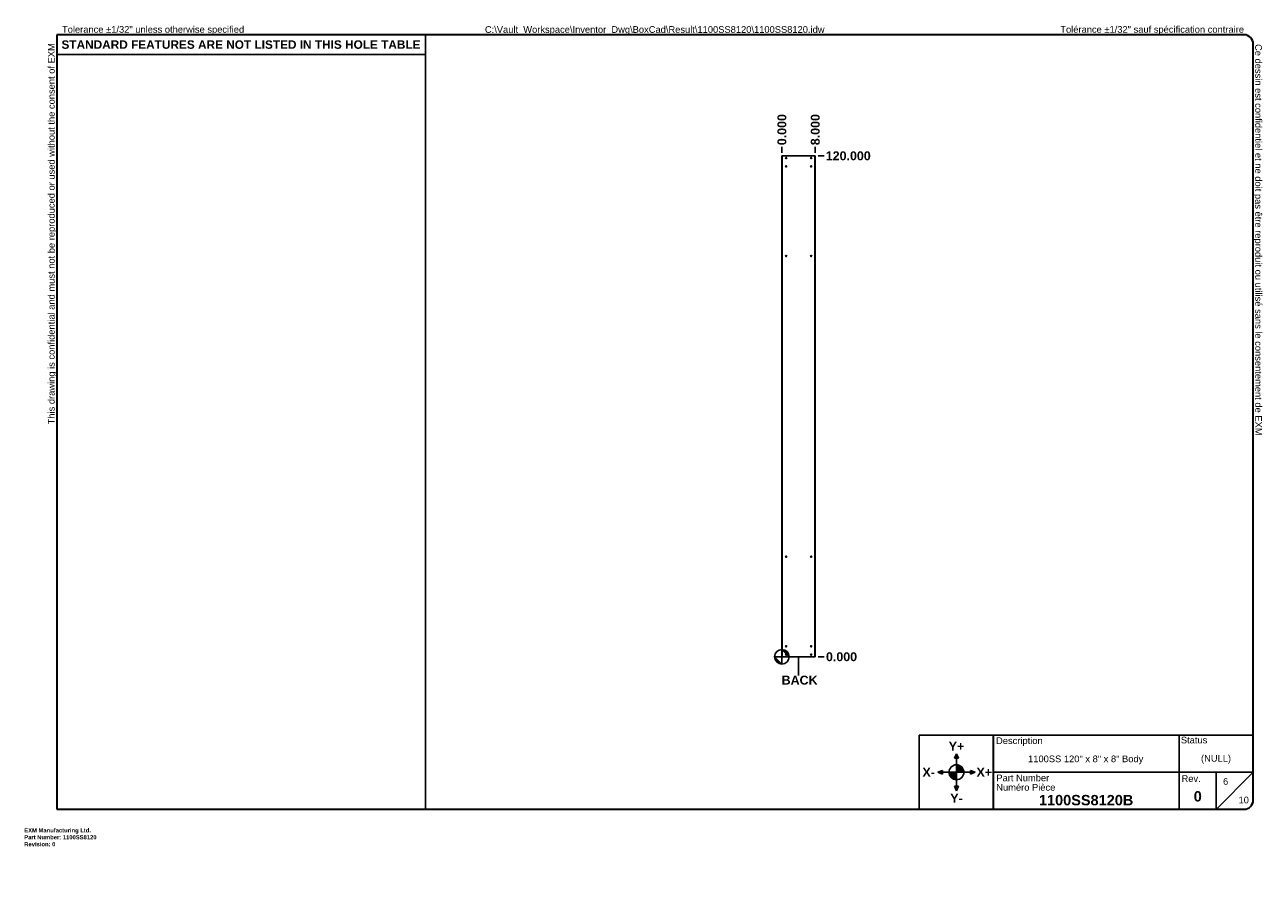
# Model space of a CAD drawing. Header units: inches. Extents: x 0 to 297, y -11 to 192.
import ezdxf

# ---------------------------------------------------------------- set-up
doc = ezdxf.new("R2010")
doc.units = ezdxf.units.IN
doc.header["$LTSCALE"] = 17.777778
doc.header["$MEASUREMENT"] = 0
doc.layers.get('0').update_dxf_attribs({"lineweight": 25})
for name, color, linetype, lineweight in [('Dimensions(ANSI)', 7, 'Continuous', 25), ('Sketch Geometry(ANSI)', 7, 'Continuous', 25), ('Symbols(ANSI)', 7, 'Continuous', 25), ('Visible Edges(ANSI)', 7, 'Continuous', 25), ('Visible Tangent Edges(ANSI)', 7, 'Continuous', 25)]:
    doc.layers.add(name, color=color, linetype=linetype, lineweight=lineweight)
doc.layers.add('Hatch', color=179, linetype='Continuous', lineweight=9, true_color=0x1e1e47)
doc.styles.add('Current-ANSI', font='arial.ttf')
doc.styles.add('Dimension-ANSI', font='arialbd.ttf')
doc.styles.get("Standard").update_dxf_attribs({"font": 'arialbd.ttf'})
doc.styles.add('Text Style44', font='arialbd.ttf')
doc.dimstyles.new('INCH-ANSI', dxfattribs={"dimscale": 17.777778, "dimtxt": 0.12, "dimasz": 0.098425, "dimexe": 0.04, "dimexo": 0.04, "dimgap": 0.031496, "dimtad": 0, "dimtih": 1, "dimtoh": 1, "dimdec": 3, "dimrnd": 1e-08, "dimzin": 0, "dimdsep": 46, "dimtxsty": 'Dimension-ANSI', "dimcen": 0.09, "dimdle": 0.312, "dimclrd": 179, "dimclre": 179, "dimclrt": 7, "dimadec": 1, "dimazin": 0, "dimtfac": 1, "dimtdec": 3, "dimtofl": 0, "dimtmove": 0, "dimatfit": 3, "dimfxl": 1, "dimtolj": 1, "dimtzin": 4, "dimlwd": 25, "dimlwe": 25, "dimarcsym": 0})
doc.dimstyles.new('INCH-ANSI-VERTICAL', dxfattribs={"dimscale": 17.777778, "dimtxt": 0.12, "dimasz": 0.098425, "dimexe": 0.04, "dimexo": 0.04, "dimgap": 0.031496, "dimtad": 0, "dimtih": 1, "dimtoh": 1, "dimdec": 3, "dimrnd": 1e-08, "dimzin": 0, "dimdsep": 46, "dimtxsty": 'Dimension-ANSI', "dimcen": 0.09, "dimdle": 0.312, "dimclrd": 179, "dimclre": 179, "dimclrt": 7, "dimadec": 1, "dimazin": 0, "dimtfac": 1, "dimtdec": 3, "dimtofl": 0, "dimtmove": 0, "dimatfit": 3, "dimfxl": 1, "dimtolj": 1, "dimtzin": 4, "dimlwd": 25, "dimlwe": 25, "dimarcsym": 0})

# ---------------------------------------------------------------- blocks, each defined once
blk = doc.blocks.new('Origin Indicator Symbol3')
at = {"layer": 'Dimensions(ANSI)'}
h = blk.add_hatch(color=7, dxfattribs=at)
edge = h.paths.add_edge_path(flags=0)
edge.add_line((10.211, 2.408), (10.309, 2.31))
edge.add_arc((10.211, 2.31), 0.0984, 0, 90)
h = blk.add_hatch(color=7, dxfattribs=at)
edge = h.paths.add_edge_path(flags=0)
edge.add_line((10.211, 2.212), (10.112, 2.31))
edge.add_arc((10.211, 2.31), 0.0984, 180, 270)
at = {"layer": 'Dimensions(ANSI)', "color": 7, "linetype": 'Continuous'}
for p, q in [((10.211, 2.408), (10.309, 2.31)), ((10.211, 2.212), (10.112, 2.31))]:
    blk.add_line(p, q, dxfattribs=at)
at = {"layer": 'Dimensions(ANSI)', "color": 7, "linetype": 'Continuous', "flags": 128}
for points in [[(10.211, 2.31), (10.309, 2.31), (10.211, 2.408), (10.211, 2.31)], [(10.211, 2.31), (10.211, 2.408), (10.211, 2.212), (10.211, 2.31)], [(10.211, 2.31), (10.211, 2.212), (10.112, 2.31), (10.211, 2.31)], [(10.211, 2.31), (10.112, 2.31), (10.211, 2.31), (10.211, 2.31)]]:
    blk.add_lwpolyline(points, dxfattribs=at)
at = {"layer": 'Dimensions(ANSI)', "color": 7, "linetype": 'Continuous'}
blk.add_circle((10.211, 2.31), 0.0984, dxfattribs=at)
for start, end in [(0, 90), (180, 270)]:
    blk.add_arc((10.211, 2.31), 0.0984, start, end, dxfattribs=at)
at = {"layer": 'Dimensions(ANSI)', "color": 7}
for points in [[(10.211, 2.31), (10.309, 2.31), (10.211, 2.408), (10.211, 2.31)], [(10.211, 2.31), (10.211, 2.408), (10.211, 2.212), (10.211, 2.31)], [(10.211, 2.31), (10.211, 2.212), (10.112, 2.31), (10.211, 2.31)], [(10.211, 2.31), (10.112, 2.31), (10.211, 2.31)]]:
    blk.add_solid(points, dxfattribs=at)
blk = doc.blocks.new('Borders EXM - B (Inch) - B')
at = {"layer": 'Sketch Geometry(ANSI)', "linetype": 'Continuous', "lineweight": 35}
for p, q in [((16.438, 10.692), (0.437, 10.692)), ((0.437, 10.692), (0.437, 0.255)), ((16.562, 0.38), (16.562, 10.567)), ((0.437, 0.255), (16.438, 0.255))]:
    blk.add_line(p, q, dxfattribs=at)
at = {"layer": 'Sketch Geometry(ANSI)'}
for p, q in [((5.406, 10.692), (5.406, 0.255)), ((0.437, 10.428), (5.406, 10.428))]:
    blk.add_line(p, q, dxfattribs=at)
at = {"layer": 'Sketch Geometry(ANSI)', "linetype": 'Continuous', "lineweight": 35}
for centre, start, end in [((16.438, 10.567), 0, 90), ((16.438, 0.38), 270, 0)]:
    blk.add_arc(centre, 0.125, start, end, dxfattribs=at)
at = {"layer": 'Symbols(ANSI)', "color": 7, "char_height": 0.09, "attachment_point": 7, "style": 'Current-ANSI'}
for s, insert, rotation in [('This drawing is confidential and must not be reproduced or used without the consent of EXM', (0.437, 5.442), 90), ('Ce dessin est confidentiel et ne doit pas être reproduit ou utilisé sans le consentement de EXM', (16.562, 10.567), 270)]:
    blk.add_mtext(s, dxfattribs=dict(at, insert=insert, rotation=rotation))
for s, insert in [('Tolerance ±1/32" unless otherwise specified', (0.509, 10.692)), ('Tolérance ±1/32" sauf spécification contraire', (13.963, 10.692))]:
    blk.add_mtext(s, dxfattribs=dict(at, insert=insert))
at = {"layer": 'Symbols(ANSI)', "color": 7, "insert": (2.921, 10.559), "char_height": 0.114, "width": 4.96908, "attachment_point": 5, "style": 'Dimension-ANSI'}
blk.add_mtext('\\fArial|b1|i0;{\\H0.1140;STANDARD FEATURES ARE NOT LISTED IN THIS HOLE TABLE}', dxfattribs=at)
at = {"layer": 'Symbols(ANSI)', "color": 7, "style": 'Current-ANSI'}
blk.add_attdef('FILENAME_AND_PATH_001', (6.208, 10.718), '', height=0.09, dxfattribs=at)
blk = doc.blocks.new('Title Blocks EXM-2 - ANSI B')
at = {"layer": 'Hatch'}
for points in [[(12.725, 0.94), (12.75, 0.94), (12.75, 1)], [(12.775, 0.94), (12.75, 1), (12.75, 0.94)], [(12.56, 0.75), (12.56, 0.775), (12.5, 0.75)], [(12.56, 0.75), (12.5, 0.75), (12.56, 0.725)], [(12.94, 0.75), (13, 0.75), (12.94, 0.775)], [(12.94, 0.75), (12.94, 0.725), (13, 0.75)], [(12.75, 0.56), (12.725, 0.56), (12.75, 0.5)], [(12.75, 0.56), (12.75, 0.5), (12.775, 0.56)]]:
    blk.add_hatch(color=7, dxfattribs=at).paths.add_polyline_path(points)
h = blk.add_hatch(color=7, dxfattribs=at)
edge = h.paths.add_edge_path()
edge.add_line((12.75, 0.85), (12.75, 0.75))
edge.add_line((12.75, 0.75), (12.85, 0.75))
edge.add_arc((12.75, 0.75), 0.1, 0, 90)
h = blk.add_hatch(color=7, dxfattribs=at)
edge = h.paths.add_edge_path()
edge.add_line((12.75, 0.65), (12.75, 0.75))
edge.add_line((12.75, 0.75), (12.65, 0.75))
edge.add_arc((12.75, 0.75), 0.1, 180, 270)
at = {"layer": 'Sketch Geometry(ANSI)'}
for p, q in [((12.249, 1.25), (16.749, 1.25)), ((12.249, 0.25), (12.249, 1.25)), ((15.749, 1.25), (15.749, 0.75)), ((16.749, 1.25), (16.749, 0.375)), ((12.75, 1), (12.725, 0.94)), ((12.725, 0.94), (12.775, 0.94)), ((12.75, 0.85), (12.75, 1)), ((12.775, 0.94), (12.75, 1)), ((12.75, 0.75), (12.75, 0.85)), ((12.5, 0.75), (12.56, 0.775)), ((12.65, 0.75), (12.5, 0.75)), ((12.56, 0.725), (12.5, 0.75)), ((12.56, 0.775), (12.56, 0.725)), ((12.75, 0.75), (12.65, 0.75)), ((12.75, 0.75), (12.85, 0.75)), ((12.75, 0.75), (12.75, 0.65)), ((12.85, 0.75), (13, 0.75)), ((13, 0.75), (12.94, 0.775)), ((12.94, 0.775), (12.94, 0.725)), ((12.94, 0.725), (13, 0.75)), ((15.749, 0.75), (13.249, 0.75)), ((16.249, 0.75), (15.749, 0.75)), ((15.749, 0.75), (15.749, 0.25)), ((16.249, 0.25), (16.249, 0.75)), ((16.249, 0.75), (16.749, 0.75)), ((16.249, 0.25), (16.749, 0.75)), ((12.775, 0.56), (12.725, 0.56)), ((12.725, 0.56), (12.75, 0.5)), ((12.75, 0.65), (12.75, 0.5)), ((12.75, 0.5), (12.775, 0.56)), ((13.249, 0.25), (12.249, 0.25)), ((16.624, 0.25), (13.249, 0.25))]:
    blk.add_line(p, q, dxfattribs=at)
at = {"layer": 'Sketch Geometry(ANSI)', "linetype": 'Continuous', "lineweight": 35}
blk.add_line((13.249, 0.25), (13.249, 1.25), dxfattribs=at)
at = {"layer": 'Sketch Geometry(ANSI)'}
blk.add_circle((12.75, 0.75), 0.1, dxfattribs=at)
blk.add_arc((16.624, 0.375), 0.125, 270, 0, dxfattribs=at)
at = {"layer": 'Symbols(ANSI)', "color": 7}
for s, insert, char_height, attachment_point, style in [('Description', (13.283, 1.103), 0.09, 7, 'Current-ANSI'), ('Status', (15.774, 1.137), 0.09, 7, 'Current-ANSI'), ('\\fArial|b1|i0;Y+', (12.75, 1.1), 0.12, 5, 'Dimension-ANSI'), ('\\fArial|b1|i0;X-', (12.375, 0.75), 0.12, 5, 'Dimension-ANSI'), ('\\fArial|b1|i0;X+', (13.125, 0.75), 0.12, 5, 'Dimension-ANSI'), ('Part Number', (13.287, 0.627), 0.09, 7, 'Current-ANSI'), ('Numéro Pièce', (13.286, 0.5), 0.09, 7, 'Current-ANSI'), ('\\fArial|b1|i0;Y-', (12.75, 0.4), 0.12, 5, 'Dimension-ANSI')]:
    blk.add_mtext(s, dxfattribs=dict(at, insert=insert, char_height=char_height, attachment_point=attachment_point, style=style))
at = {"layer": 'Symbols(ANSI)', "color": 7, "insert": (15.783, 0.618), "char_height": 0.09, "width": 0.25854, "attachment_point": 7, "style": 'Current-ANSI'}
blk.add_mtext('Rev.', dxfattribs=at)
at = {"layer": 'Symbols(ANSI)', "color": 7}
for tag, p, height, style in [('IDW_DESC_IAM_001', (13.715, 0.885), 0.09, 'Current-ANSI'), ('DESIGN_STATE_001', (16.045, 0.893), 0.09, 'Current-ANSI'), ('Sheet_Number_001', (16.342, 0.581), 0.09, 'Current-ANSI'), ('IDW_NAME_IAM_001', (13.861, 0.304), 0.14, 'Text Style44'), ('IDW_REV_001', (15.947, 0.355), 0.14, 'Text Style44'), ('Number_of_sheets_001', (16.551, 0.331), 0.09, 'Current-ANSI')]:
    blk.add_attdef(tag, p, '', height=height, dxfattribs=dict(at, style=style))
blk = doc.blocks.new('*D11')
at = {"layer": 'Defpoints', "color": 0, "linetype": 'Continuous', "transparency": 16777216}
for p in [(181.53, 163.2), (181.53, 161.07), (181.53, 161.07)]:
    blk.add_point(p, dxfattribs=at)
at = {"layer": 'Dimensions(ANSI)', "color": 179, "linetype": 'Continuous', "lineweight": 25, "true_color": 0x262658, "transparency": 16777216}
blk.add_line((181.53, 161.78), (181.53, 163.2), dxfattribs=at)
at = {"layer": 'Dimensions(ANSI)', "color": 7, "linetype": 'Continuous', "lineweight": 25, "transparency": 16777216, "insert": (181.53, 167.35), "char_height": 2.133, "attachment_point": 5, "rotation": 90, "style": 'Dimension-ANSI'}
blk.add_mtext('\\A1;0.000', dxfattribs=at)
blk = doc.blocks.new('*D12')
at = {"layer": 'Defpoints', "color": 0, "linetype": 'Continuous', "transparency": 16777216}
for p in [(181.53, 161.07), (189.53, 163.2), (189.53, 161.07)]:
    blk.add_point(p, dxfattribs=at)
at = {"layer": 'Dimensions(ANSI)', "color": 179, "linetype": 'Continuous', "lineweight": 25, "true_color": 0x262658, "transparency": 16777216}
blk.add_line((189.53, 161.78), (189.53, 163.2), dxfattribs=at)
at = {"layer": 'Dimensions(ANSI)', "color": 7, "linetype": 'Continuous', "lineweight": 25, "transparency": 16777216, "insert": (189.53, 167.35), "char_height": 2.133, "attachment_point": 5, "rotation": 90, "style": 'Dimension-ANSI'}
blk.add_mtext('\\A1;8.000', dxfattribs=at)
blk = doc.blocks.new('*D13')
at = {"layer": 'Defpoints', "color": 0, "linetype": 'Continuous', "transparency": 16777216}
for p in [(189.53, 41.07), (189.53, 41.07), (191.66, 41.07)]:
    blk.add_point(p, dxfattribs=at)
at = {"layer": 'Dimensions(ANSI)', "color": 179, "linetype": 'Continuous', "lineweight": 25, "true_color": 0x262658, "transparency": 16777216}
blk.add_line((190.24, 41.07), (191.66, 41.07), dxfattribs=at)
at = {"layer": 'Dimensions(ANSI)', "color": 7, "linetype": 'Continuous', "lineweight": 25, "transparency": 16777216, "insert": (195.81, 41.07), "char_height": 2.133, "attachment_point": 5, "style": 'Dimension-ANSI'}
blk.add_mtext('\\A1;0.000', dxfattribs=at)
blk = doc.blocks.new('*D14')
at = {"layer": 'Defpoints', "color": 0, "linetype": 'Continuous', "transparency": 16777216}
for p in [(189.53, 161.07), (191.66, 161.07), (189.53, 41.07)]:
    blk.add_point(p, dxfattribs=at)
at = {"layer": 'Dimensions(ANSI)', "color": 179, "linetype": 'Continuous', "lineweight": 25, "true_color": 0x262658, "transparency": 16777216}
blk.add_line((190.24, 161.07), (191.66, 161.07), dxfattribs=at)
at = {"layer": 'Dimensions(ANSI)', "color": 7, "linetype": 'Continuous', "lineweight": 25, "transparency": 16777216, "insert": (197.42, 161.07), "char_height": 2.1333, "attachment_point": 5, "style": 'Dimension-ANSI'}
blk.add_mtext('\\A1;120.000', dxfattribs=at)
blk = doc.blocks.new('Datum Identifier15')
at = {"layer": 'Symbols(ANSI)', "color": 7, "linetype": 'Continuous', "lineweight": 25}
for p, q in [((10.436, 2.212), (10.436, 2.31)), ((10.436, 2.212), (10.436, 2.242)), ((10.436, 2.242), (10.436, 2.058))]:
    blk.add_line(p, q, dxfattribs=at)
at = {"layer": 'Symbols(ANSI)', "color": 7, "insert": (10.207, 1.934), "char_height": 0.12, "attachment_point": 7, "style": 'Dimension-ANSI'}
blk.add_mtext('BACK', dxfattribs=at)

msp = doc.modelspace()

# ---------------------------------------------------------------- linework, layer by layer
at = {"layer": 'Visible Edges(ANSI)'}
for p, q in [((181.5275, 161.0663), (181.6135, 161.0663)), ((181.5275, 41.0663), (181.5275, 161.0663)), ((189.4415, 161.0663), (181.6135, 161.0663)), ((189.5275, 161.0663), (189.4415, 161.0663)), ((189.5275, 161.0663), (189.5275, 41.0663)), ((181.5275, 41.0663), (181.6135, 41.0663)), ((181.6135, 41.0663), (189.4415, 41.0663)), ((189.5275, 41.0663), (189.4415, 41.0663))]:
    msp.add_line(p, q, dxfattribs=at)
for centre in [(182.5275, 160.5663), (188.5275, 160.5663), (182.5275, 158.5663), (188.5275, 158.5663), (182.5275, 137.0663), (188.5275, 137.0663), (182.5275, 65.0663), (188.5275, 65.0663), (182.5275, 43.5663), (182.5275, 41.5663), (188.5275, 43.5663), (188.5275, 41.5663)]:
    msp.add_circle(centre, 0.1405, dxfattribs=at)
at = {"layer": 'Visible Tangent Edges(ANSI)'}
for p, q in [((181.6135, 161.0663), (181.6135, 41.0663)), ((189.4415, 41.0663), (189.4415, 161.0663))]:
    msp.add_line(p, q, dxfattribs=at)

# ---------------------------------------------------------------- block references
at = {"xscale": 17.77777777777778, "yscale": 17.77777777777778, "zscale": 17.77777777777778}
for name, p, values in [('Borders EXM - B (Inch) - B', (0, 0), {'FILENAME_AND_PATH_001': 'C:\\Vault_Workspace\\Inventor_Dwg\\BoxCad\\Result\\1100SS8120\\1100SS8120.idw'}), ('Title Blocks EXM-2 - ANSI B', (-3.3124, 0.0808), {'IDW_REV_001': '0', 'Sheet_Number_001': '6', 'Number_of_sheets_001': '10', 'IDW_DESC_IAM_001': '1100SS 120" x 8" x 8" Body', 'DESIGN_STATE_001': '(NULL)', 'IDW_NAME_IAM_001': '1100SS8120B'})]:
    msp.add_blockref(name, p, dxfattribs=at).add_auto_attribs(values)
at = {"layer": 'Dimensions(ANSI)', "xscale": 17.77777777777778, "yscale": 17.77777777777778, "zscale": 17.77777777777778}
msp.add_blockref('Origin Indicator Symbol3', (0, 0), dxfattribs=at)
at = {"layer": 'Symbols(ANSI)', "xscale": 17.77777777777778, "yscale": 17.77777777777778, "zscale": 17.77777777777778}
msp.add_blockref('Datum Identifier15', (0, 0), dxfattribs=at)

# ---------------------------------------------------------------- texts
at = {"insert": (0, 0), "char_height": 1, "attachment_point": 1}
msp.add_mtext_dynamic_manual_height_columns('EXM Manufacturing Ltd.\\PPart Number: 1100SS8120\\PRevision: 0', width=6.990976, gutter_width=1, heights=[0], dxfattribs=at).dxf.set("width", 100)

# ---------------------------------------------------------------- dimensions: what is measured, and where the dimension line sits
at = {"layer": 'Dimensions(ANSI)', "color": 179, "linetype": 'Continuous', "lineweight": 25, "true_color": 0x262658}
for feature_location, offset, dtype, origin, dimstyle, picture, middle in [((181.5274574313, 161.0662962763), (0, 2.1333333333), 1, (181.5274574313, 161.0662962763), 'INCH-ANSI-VERTICAL', '*D11', (181.5274574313, 167.3524656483)), ((189.5275, 161.0663), (0, 2.1333), 1, (181.5275, 161.0663), 'INCH-ANSI-VERTICAL', '*D12', (189.5275, 167.3546)), ((189.5275, 161.0663), (2.1333, 0), 0, (189.5275, 41.0663), 'INCH-ANSI', '*D14', (197.4158, 161.0663)), ((189.5274574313, 41.0662962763), (2.1333333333, 0), 0, (189.5274574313, 41.0662962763), 'INCH-ANSI', '*D13', (195.8136268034, 41.0662962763))]:
    dim = msp.add_ordinate_dim(feature_location=feature_location, offset=offset, dtype=dtype, origin=origin, dimstyle=dimstyle, override={"dimgap": 0.031496, "dimtad": 0, "dimdec": 3, "dimtol": 0, "dimlim": 0, "dimtp": 0, "dimtm": 0, "dimtdec": 3}, dxfattribs=at)
    dim.commit()
    dim.dimension.update_dxf_attribs({"geometry": picture, "text_midpoint": middle})

doc.saveas('drawing.dxf')
